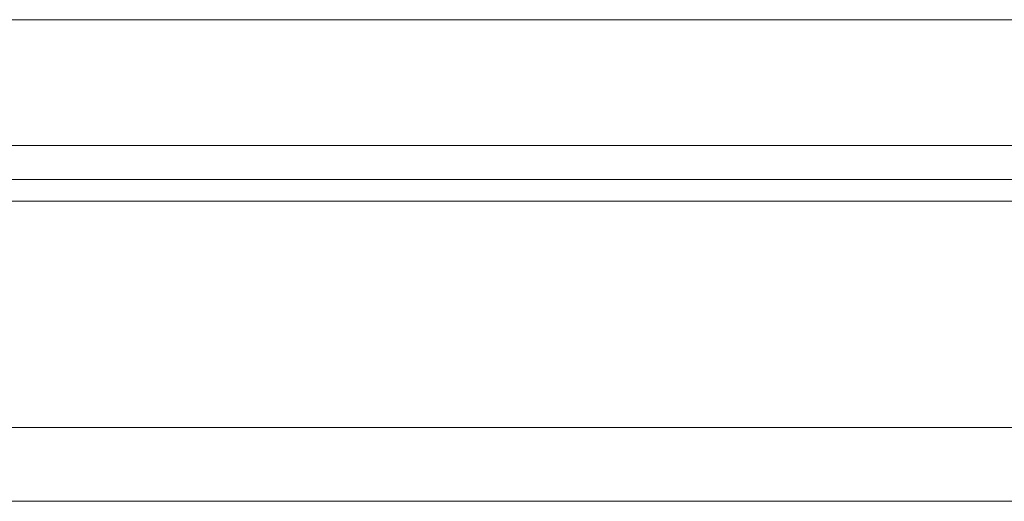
# Model space of a CAD drawing. Header units: millimetres. Extents: x 2505 to 2756, y 160 to 266.
# Tile 25 of 53: x 2677.04 to 2693.1, y 180.45 to 188.3. Entities that reach past the tile are written whole.
import ezdxf

# ---------------------------------------------------------------- set-up
doc = ezdxf.new("R2010")
doc.units = ezdxf.units.MM
doc.header["$LTSCALE"] = 0.2
doc.layers.add('2', color=7, linetype='Continuous')

msp = doc.modelspace()

# ---------------------------------------------------------------- linework, layer by layer
at = {"layer": '2', "linetype": 'Continuous', "lineweight": 15}
for p, q in [((2714.868, 188.303), (2655.868, 188.303)), ((2714.868, 186.253), (2655.868, 186.253)), ((2755.648, 185.699), (2630.211, 185.699)), ((2755.648, 185.346), (2630.156, 185.346)), ((2755.648, 181.653), (2629.034, 181.653)), ((2755.648, 180.453), (2590.002, 180.453))]:
    msp.add_line(p, q, dxfattribs=at)

doc.saveas('drawing.dxf')
